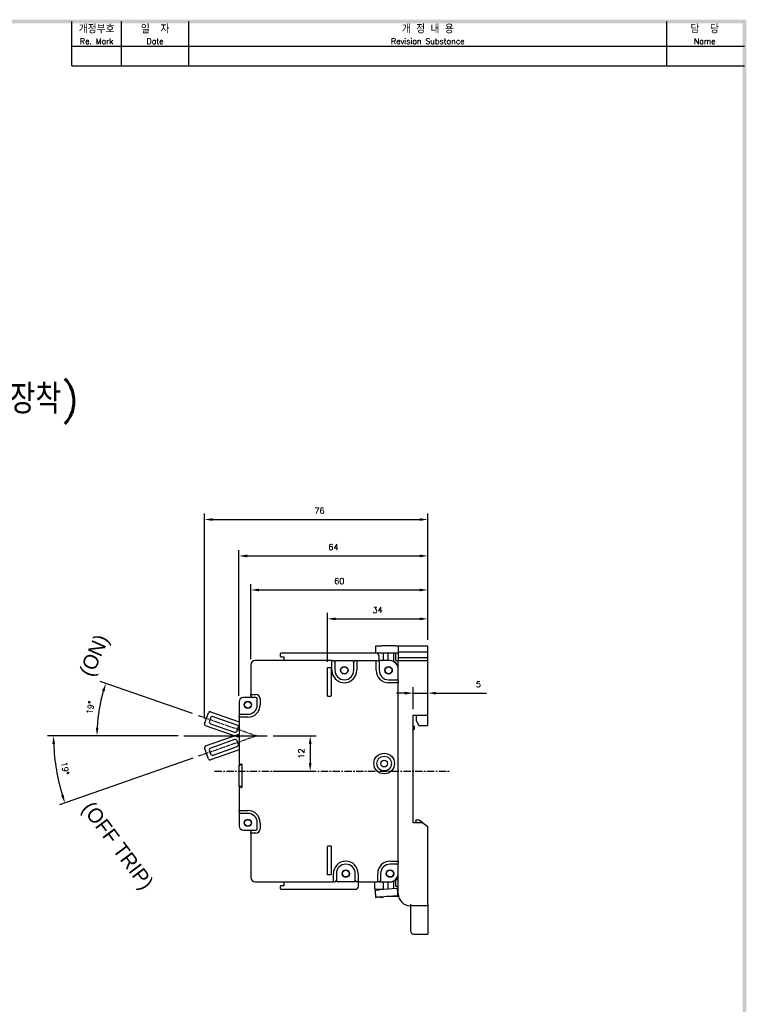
# Model space of a CAD drawing. Extents: x -44 to 949, y -75 to 622.
# Tile 6 of 6: x 699 to 945, y 284 to 618. Entities that reach past the tile are written whole.
import ezdxf

# ---------------------------------------------------------------- set-up
doc = ezdxf.new("R2010")
doc.units = 0
doc.header["$MEASUREMENT"] = 0
doc.linetypes.add('CENTER', pattern=[2, 1.25, -0.25, 0.25, -0.25])
doc.linetypes.add('HID', pattern=[3.5, 1.25, -1, 1.25])
doc.layers.get('0').update_dxf_attribs({"linetype": 'CONTINUOUS'})
for name, color, linetype in [('5', 3, 'CONTINUOUS'), ('cen', 1, 'CENTER'), ('di', 3, 'CONTINUOUS'), ('DIM', 3, 'CONTINUOUS'), ('dimtaxt', 3, 'CONTINUOUS'), ('dwg', 7, 'CONTINUOUS'), ('Hid', 5, 'HID'), ('text', 3, 'CONTINUOUS')]:
    doc.layers.add(name, color=color, linetype=linetype)
doc.styles.add('K', font='romank.shx', dxfattribs={"bigfont": 'ciwhhs.shx'})
doc.styles.add('KIM', font='ROMANS.shx', dxfattribs={"height": 5, "bigfont": 'GSG1.shx'})
doc.styles.get("Standard").update_dxf_attribs({"font": 'romans.shx', "height": 2, "bigfont": 'hgs.shx'})
doc.dimstyles.get("Standard").update_dxf_attribs({"dimscale": 0, "dimtxt": 2, "dimasz": 2, "dimexe": 0.5, "dimexo": 0.5, "dimgap": 1, "dimtad": 1, "dimdsep": 46, "dimtxsty": 'Standard', "dimcen": 0, "dimclrd": 3, "dimclre": 3, "dimclrt": 3, "dimadec": 0, "dimazin": 2, "dimtp": 0.1, "dimtm": 0.1, "dimtfac": 1, "dimtmove": 0, "dimatfit": 3, "dimfxl": 0, "dimtolj": 1, "dimarcsym": 0})
doc.dimstyles.new('STANDARD$0', dxfattribs={"dimtxt": 5, "dimasz": 5, "dimexe": 1, "dimexo": 2, "dimgap": 2, "dimtad": 1, "dimdec": 4, "dimzin": 12, "dimdsep": 46, "dimtxsty": 'KIM', "dimcen": -1, "dimdle": 0.1, "dimadec": 0, "dimazin": 0, "dimtfac": 1, "dimtdec": 4, "dimtmove": 0, "dimatfit": 3, "dimfxl": 0, "dimtolj": 1, "dimtzin": 0, "dimarcsym": 0})

# ---------------------------------------------------------------- blocks, each defined once
blk = doc.blocks.new('*D157')
at = {"layer": 'DIM'}
for p, q in [((757.35, 382.39), (726.04, 393.28)), ((752.4, 374.83), (722.93, 374.83))]:
    blk.add_line(p, q, dxfattribs=at)
blk.add_arc((779.07, 374.83), 54.15, 163.7751, 177.037, dxfattribs=at)
for points in [[(726.64, 390.1), (727.53, 389.82), (727.93, 392.63)], [(725.46, 377.62), (724.53, 377.64), (724.93, 374.83)]]:
    blk.add_solid(points, dxfattribs=at)
at = {"layer": 'DIM', "insert": (722.72, 384.35), "char_height": 2, "attachment_point": 5, "rotation": 80.4061}
blk.add_mtext('\\A1;19%%D', dxfattribs=at)
blk = doc.blocks.new('*D158')
at = {"layer": 'DIM'}
for p, q in [((803.07, 399.9), (803.07, 416.47)), ((805.87, 414.47), (834.27, 414.47)), ((837.07, 407.33), (837.07, 416.47))]:
    blk.add_line(p, q, dxfattribs=at)
for points in [[(805.87, 414.93), (805.87, 414), (803.07, 414.47)], [(834.27, 414.93), (834.27, 414), (837.07, 414.47)]]:
    blk.add_solid(points, dxfattribs=at)
at = {"layer": 'DIM', "insert": (820.07, 417.47), "char_height": 2, "attachment_point": 5}
blk.add_mtext('\\A1;34', dxfattribs=at)
blk = doc.blocks.new('*D159')
at = {"layer": 'DIM'}
for p, q in [((777.07, 400.83), (777.07, 426.26)), ((779.87, 424.26), (834.27, 424.26)), ((837.07, 407.33), (837.07, 426.26))]:
    blk.add_line(p, q, dxfattribs=at)
for points in [[(779.87, 424.72), (779.87, 423.79), (777.07, 424.26)], [(834.27, 424.72), (834.27, 423.79), (837.07, 424.26)]]:
    blk.add_solid(points, dxfattribs=at)
at = {"layer": 'DIM', "insert": (807.07, 427.26), "char_height": 2, "attachment_point": 5}
blk.add_mtext('\\A1;60', dxfattribs=at)
blk = doc.blocks.new('*D160')
at = {"layer": 'DIM'}
for p, q in [((773.07, 388.33), (773.07, 437.8)), ((837.07, 407.33), (837.07, 437.8)), ((775.87, 435.8), (834.27, 435.8))]:
    blk.add_line(p, q, dxfattribs=at)
for points in [[(775.87, 436.27), (775.87, 435.33), (773.07, 435.8)], [(834.27, 436.27), (834.27, 435.33), (837.07, 435.8)]]:
    blk.add_solid(points, dxfattribs=at)
at = {"layer": 'DIM', "insert": (805.07, 438.8), "char_height": 2, "attachment_point": 5}
blk.add_mtext('\\A1;64', dxfattribs=at)
blk = doc.blocks.new('*D161')
at = {"layer": 'DIM'}
for p, q in [((752.4, 374.83), (708.2, 374.83)), ((757.37, 367.22), (712.19, 351.38))]:
    blk.add_line(p, q, dxfattribs=at)
blk.add_arc((779.07, 374.83), 68.87, 182.3295, 196.9871, dxfattribs=at)
for points in [[(709.79, 372.02), (710.72, 372.04), (710.2, 374.83)], [(713.65, 354.85), (712.76, 354.56), (714.08, 352.05)]]:
    blk.add_solid(points, dxfattribs=at)
at = {"layer": 'DIM', "insert": (714.13, 363.78), "char_height": 2, "attachment_point": 5, "rotation": 279.6583}
blk.add_mtext('\\A1;19%%D', dxfattribs=at)
blk = doc.blocks.new('*D162')
at = {"layer": 'DIM'}
for p, q in [((784.64, 374.83), (799.2, 374.83)), ((797.2, 372.03), (797.2, 365.63)), ((784.64, 362.83), (799.2, 362.83))]:
    blk.add_line(p, q, dxfattribs=at)
for points in [[(796.74, 372.03), (797.67, 372.03), (797.2, 374.83)], [(796.74, 365.63), (797.67, 365.63), (797.2, 362.83)]]:
    blk.add_solid(points, dxfattribs=at)
at = {"layer": 'DIM', "insert": (794.2, 368.83), "char_height": 2, "attachment_point": 5, "rotation": 90}
blk.add_mtext('\\A1;12', dxfattribs=at)
blk = doc.blocks.new('*D169')
at = {"layer": 'DIM'}
for p, q in [((832.07, 383.83), (832.07, 391.29)), ((837.07, 383.83), (837.07, 391.29)), ((829.27, 389.29), (826.47, 389.29)), ((832.07, 389.29), (837.07, 389.29)), ((839.87, 389.29), (856.91, 389.29))]:
    blk.add_line(p, q, dxfattribs=at)
for points in [[(829.27, 389.76), (829.27, 388.82), (832.07, 389.29)], [(839.87, 389.76), (839.87, 388.82), (837.07, 389.29)]]:
    blk.add_solid(points, dxfattribs=at)
at = {"layer": 'DIM', "insert": (854.24, 392.29), "char_height": 2, "attachment_point": 5}
blk.add_mtext('\\A1;5', dxfattribs=at)
blk = doc.blocks.new('*D174')
at = {"layer": 'DIM'}
for p, q in [((761.39, 380.69), (761.39, 450.14)), ((764.19, 448.14), (834.27, 448.14)), ((837.07, 407.33), (837.07, 450.14))]:
    blk.add_line(p, q, dxfattribs=at)
for points in [[(764.19, 448.6), (764.19, 447.67), (761.39, 448.14)], [(834.27, 448.6), (834.27, 447.67), (837.07, 448.14)]]:
    blk.add_solid(points, dxfattribs=at)
at = {"layer": 'DIM', "insert": (800.35, 451.14), "char_height": 2, "attachment_point": 5}
blk.add_mtext('\\A1;76', dxfattribs=at)

msp = doc.modelspace()

# ---------------------------------------------------------------- linework, layer by layer
for p, q in [((819.475, 402.829), (819.475, 405.329)), ((819.475, 405.329), (821.475, 405.329)), ((826.075, 405.329), (821.475, 405.329)), ((826.075, 405.329), (827.075, 405.329)), ((827.075, 405.329), (827.075, 403.329)), ((827.075, 405.329), (837.075, 405.329)), ((837.075, 403.329), (837.075, 405.329)), ((787.275, 402.829), (787.075, 402.629)), ((787.075, 402.629), (787.075, 401.829)), ((787.075, 401.829), (787.275, 401.629)), ((819.575, 402.829), (787.275, 402.829)), ((787.275, 401.629), (788.275, 401.629)), ((788.275, 401.629), (788.275, 400.329)), ((821.475, 402.829), (819.575, 402.829)), ((820.575, 400.329), (820.575, 401.829)), ((826.109, 402.829), (821.475, 402.829)), ((822.075, 400.829), (822.075, 402.829)), ((823.575, 402.829), (823.575, 400.829)), ((823.575, 400.829), (823.575, 400.329)), ((825.575, 400.009), (825.575, 402.829)), ((826.275, 402.365), (826.275, 402.829)), ((826.275, 401.865), (826.275, 402.365)), ((826.275, 400.989), (826.275, 401.865)), ((826.275, 400.579), (826.275, 400.989)), ((826.275, 400.379), (826.275, 400.579)), ((827.075, 403.329), (837.075, 403.329)), ((827.075, 403.329), (827.075, 403.262)), ((827.075, 403.262), (827.075, 402.829)), ((827.075, 402.829), (827.075, 401.329)), ((827.075, 401.329), (837.075, 401.329)), ((827.075, 401.329), (827.075, 400.329)), ((837.075, 401.329), (837.075, 403.329)), ((837.075, 400.329), (837.075, 401.329)), ((777.075, 398.829), (777.075, 388.829)), ((804.575, 400.329), (778.575, 400.329)), ((804.575, 397.029), (804.575, 400.329)), ((804.575, 400.329), (805.075, 400.329)), ((805.575, 399.829), (805.575, 397.029)), ((806.075, 400.329), (811.475, 400.329)), ((811.975, 397.029), (811.975, 399.829)), ((812.475, 400.329), (812.975, 400.329)), ((812.975, 400.329), (812.975, 397.029)), ((812.975, 400.329), (819.575, 400.329)), ((819.575, 397.029), (819.575, 400.329)), ((819.575, 400.329), (820.575, 400.329)), ((820.575, 400.329), (820.575, 397.029)), ((824.075, 400.329), (820.575, 400.329)), ((826.275, 400.339), (826.275, 400.379)), ((827.075, 393.329), (827.075, 400.329)), ((827.075, 400.329), (827.575, 400.329)), ((827.575, 400.329), (837.075, 400.329)), ((837.075, 381.829), (837.075, 400.329)), ((823.775, 393.829), (826.575, 393.829)), ((827.075, 392.829), (823.775, 392.829)), ((827.075, 393.329), (827.075, 392.829)), ((827.075, 332.329), (827.075, 392.829)), ((777.075, 387.829), (774.575, 387.829)), ((777.075, 388.829), (778.775, 388.829)), ((777.075, 388.329), (777.075, 388.829)), ((777.075, 388.329), (777.075, 387.829)), ((778.775, 387.829), (777.575, 387.829)), ((779.275, 385.329), (779.275, 387.329)), ((780.275, 387.329), (780.275, 385.329)), ((773.075, 386.329), (773.075, 381.629)), ((761.418, 378.856), (762.732, 382.634)), ((763.389, 380.87), (763.027, 379.831)), ((763.369, 382.942), (773.075, 379.564)), ((772.402, 378.475), (764.28, 381.301)), ((773.075, 381.129), (773.075, 381.629)), ((776.075, 381.129), (773.075, 381.129)), ((773.075, 381.129), (773.075, 364.829)), ((773.575, 382.129), (776.075, 382.129)), ((832.075, 381.829), (837.075, 381.829)), ((832.075, 345.329), (832.075, 381.829)), ((833.275, 379.829), (833.275, 381.829)), ((837.075, 378.329), (837.075, 381.829)), ((773.075, 374.27), (761.725, 378.22)), ((763.458, 378.94), (771.581, 376.113)), ((772.472, 376.544), (772.833, 377.583)), ((832.575, 377.929), (832.075, 378.229)), ((832.075, 376.829), (832.575, 377.129)), ((832.575, 377.129), (832.575, 377.929)), ((833.275, 379.829), (834.072, 378.329)), ((834.072, 378.329), (837.075, 378.329)), ((761.733, 371.399), (773.075, 375.375)), ((762.75, 366.987), (761.427, 370.762)), ((771.584, 373.528), (763.468, 370.683)), ((764.295, 368.324), (772.411, 371.168)), ((772.84, 372.061), (772.476, 373.099)), ((763.039, 369.791), (763.403, 368.753)), ((773.075, 370.077), (763.387, 366.681)), ((773.375, 364.829), (773.075, 364.829)), ((773.075, 364.829), (773.075, 364.779)), ((773.075, 364.779), (773.375, 364.779)), ((773.075, 357.779), (773.075, 364.779)), ((773.775, 365.229), (773.375, 364.829)), ((773.375, 364.779), (773.775, 365.179)), ((774.075, 365.229), (773.775, 365.229)), ((773.775, 365.179), (774.075, 365.179)), ((774.075, 365.229), (774.075, 365.179)), ((774.075, 365.179), (774.075, 357.379)), ((773.375, 357.779), (773.075, 357.779)), ((773.075, 357.779), (773.075, 357.729)), ((773.075, 357.729), (773.375, 357.729)), ((773.075, 357.729), (773.075, 349.529)), ((773.775, 357.379), (773.375, 357.779)), ((773.375, 357.729), (773.775, 357.329)), ((774.075, 357.379), (773.775, 357.379)), ((773.775, 357.329), (774.075, 357.329)), ((774.075, 357.379), (774.075, 357.329)), ((773.075, 349.029), (773.075, 349.529)), ((773.075, 349.529), (776.075, 349.529)), ((773.075, 349.029), (773.075, 344.329)), ((776.075, 348.529), (773.575, 348.529)), ((779.275, 343.329), (779.275, 345.329)), ((780.275, 345.329), (780.275, 343.329)), ((835.338, 345.329), (832.075, 345.329)), ((832.975, 345.929), (833.12, 346.329)), ((832.975, 345.929), (832.975, 345.329)), ((833.12, 346.329), (833.91, 346.329)), ((835.338, 345.329), (833.91, 346.329)), ((835.338, 345.329), (837.075, 344.113)), ((837.075, 317.729), (837.075, 344.113)), ((774.575, 342.829), (777.075, 342.829)), ((777.075, 342.829), (777.075, 342.329)), ((777.075, 341.829), (777.075, 342.329)), ((778.775, 341.829), (777.075, 341.829)), ((777.075, 341.829), (777.075, 326.829)), ((777.575, 342.829), (778.775, 342.829)), ((824.275, 332.329), (827.075, 332.329)), ((826.575, 331.329), (824.275, 331.329)), ((827.075, 332.329), (827.075, 331.829)), ((827.075, 321.329), (827.075, 331.829)), ((805.075, 325.329), (805.075, 328.129)), ((806.075, 328.129), (806.075, 325.829)), ((812.475, 325.829), (812.475, 328.129)), ((813.475, 328.129), (813.475, 325.329)), ((820.075, 325.329), (820.075, 328.129)), ((821.075, 328.129), (821.075, 325.829)), ((778.575, 325.329), (805.075, 325.329)), ((787.275, 324.029), (787.075, 323.829)), ((787.075, 323.829), (787.075, 323.029)), ((788.275, 324.029), (787.275, 324.029)), ((788.275, 325.329), (788.275, 324.029)), ((805.575, 325.329), (805.075, 325.329)), ((811.975, 325.329), (806.575, 325.329)), ((813.475, 325.329), (812.975, 325.329)), ((813.475, 325.329), (820.075, 325.329)), ((813.575, 323.829), (813.575, 325.329)), ((819.075, 322.829), (819.075, 325.329)), ((820.575, 325.329), (820.075, 325.329)), ((820.575, 325.329), (824.075, 325.329)), ((822.075, 322.817), (822.075, 324.829)), ((823.575, 325.329), (823.575, 324.829)), ((823.575, 324.829), (823.575, 322.953)), ((825.575, 323.133), (825.575, 325.649)), ((826.275, 323.829), (826.275, 326.129)), ((826.275, 326.129), (827.075, 326.129)), ((826.275, 323.829), (827.075, 323.829)), ((787.075, 323.029), (787.275, 322.829)), ((787.275, 322.829), (812.575, 322.829)), ((820.651, 322.689), (826.314, 323.2)), ((820.876, 320.199), (826.539, 320.71)), ((826.68, 323.233), (826.758, 323.24)), ((826.768, 323.241), (826.935, 323.256)), ((826.905, 320.743), (826.982, 320.75)), ((826.935, 323.256), (827.075, 323.268)), ((827.075, 321.701), (826.935, 323.256)), ((827.075, 321.128), (827.075, 320.829)), ((827.075, 320.829), (827.075, 320.329)), ((821.201, 320.028), (821.184, 320.227)), ((821.201, 320.028), (821.998, 320.099)), ((821.998, 320.099), (821.98, 320.299)), ((827.075, 320.329), (823.575, 320.329)), ((831.175, 317.729), (831.175, 308.829)), ((837.075, 317.229), (831.175, 317.229)), ((837.075, 317.729), (837.075, 317.229)), ((837.075, 317.729), (837.075, 307.629)), ((832.375, 307.629), (837.075, 307.629))]:
    msp.add_line(p, q)
at = {"flags": 128}
for points in [[(804.575, 400.329), (804.578, 400.326), (804.587, 400.317), (804.602, 400.302), (804.622, 400.282), (804.646, 400.258), (804.675, 400.229), (804.707, 400.197), (804.74, 400.164), (804.775, 400.129)], [(812.775, 400.129), (812.814, 400.168), (812.851, 400.205), (812.886, 400.24), (812.916, 400.27), (812.941, 400.295), (812.96, 400.314), (812.971, 400.325), (812.975, 400.329)], [(819.575, 400.329), (819.578, 400.326), (819.587, 400.317), (819.602, 400.302), (819.622, 400.282), (819.646, 400.258), (819.675, 400.229), (819.707, 400.197), (819.74, 400.164), (819.775, 400.129)], [(820.575, 400.329), (820.571, 400.325), (820.56, 400.314), (820.541, 400.295), (820.516, 400.27), (820.486, 400.24), (820.451, 400.205), (820.414, 400.168), (820.375, 400.129)], [(826.875, 393.029), (826.914, 392.99), (826.951, 392.952), (826.986, 392.918), (827.016, 392.888), (827.041, 392.863), (827.06, 392.844), (827.071, 392.833), (827.075, 392.829)], [(777.275, 388.629), (777.236, 388.668), (777.198, 388.705), (777.164, 388.74), (777.133, 388.77), (777.109, 388.795), (777.09, 388.814), (777.079, 388.825), (777.075, 388.829)], [(773.275, 381.329), (773.236, 381.29), (773.198, 381.252), (773.164, 381.218), (773.133, 381.188), (773.109, 381.163), (773.09, 381.144), (773.079, 381.133), (773.075, 381.129)], [(773.275, 349.329), (773.236, 349.368), (773.198, 349.405), (773.164, 349.44), (773.133, 349.47), (773.109, 349.495), (773.09, 349.514), (773.079, 349.525), (773.075, 349.529)], [(777.275, 342.029), (777.236, 341.99), (777.198, 341.952), (777.164, 341.918), (777.133, 341.888), (777.109, 341.863), (777.09, 341.844), (777.079, 341.833), (777.075, 341.829)], [(827.075, 332.329), (827.071, 332.325), (827.06, 332.314), (827.041, 332.295), (827.016, 332.27), (826.986, 332.24), (826.951, 332.205), (826.914, 332.168), (826.875, 332.129)], [(805.275, 325.529), (805.236, 325.49), (805.198, 325.452), (805.164, 325.418), (805.133, 325.388), (805.109, 325.363), (805.09, 325.344), (805.079, 325.333), (805.075, 325.329)], [(813.475, 325.329), (813.471, 325.333), (813.46, 325.344), (813.441, 325.363), (813.416, 325.388), (813.386, 325.418), (813.351, 325.452), (813.314, 325.49), (813.275, 325.529)], [(820.275, 325.529), (820.236, 325.49), (820.198, 325.452), (820.164, 325.418), (820.133, 325.388), (820.109, 325.363), (820.09, 325.344), (820.079, 325.333), (820.075, 325.329)], [(819.166, 322.555), (819.191, 322.557), (819.266, 322.564), (819.39, 322.575), (819.564, 322.591)], [(819.564, 322.591), (819.613, 322.595), (819.692, 322.602), (819.799, 322.612), (819.93, 322.624), (820.085, 322.638), (820.259, 322.653), (820.449, 322.671), (820.651, 322.689)], [(823.575, 320.329), (823.282, 320.358), (823.116, 320.401)], [(826.314, 323.2), (826.372, 323.205), (826.431, 323.21), (826.488, 323.215), (826.541, 323.22), (826.589, 323.225), (826.629, 323.228), (826.66, 323.231), (826.68, 323.233)], [(826.905, 320.743), (826.884, 320.741), (826.853, 320.738), (826.813, 320.735), (826.766, 320.73), (826.712, 320.726), (826.655, 320.72), (826.597, 320.715), (826.539, 320.71)], [(826.758, 323.24), (826.767, 323.241), (826.768, 323.241)], [(826.993, 320.751), (826.992, 320.751), (826.982, 320.75)], [(819.391, 320.065), (819.416, 320.067), (819.49, 320.074), (819.615, 320.085), (819.788, 320.101)], [(820.876, 320.199), (820.674, 320.181), (820.484, 320.164), (820.31, 320.148), (820.155, 320.134), (820.023, 320.122), (819.917, 320.112), (819.838, 320.105), (819.788, 320.101)]]:
    msp.add_lwpolyline(points, dxfattribs=at)
for centre, radius in [((808.775, 397.029), 1.265), ((808.775, 397.029), 1.15), ((823.775, 397.029), 1.265), ((823.775, 397.029), 1.15), ((776.075, 385.329), 1.265), ((776.075, 385.329), 1.15), ((822.275, 365.429), 3.5), ((822.275, 365.429), 2.5), ((822.275, 365.429), 1.15), ((776.075, 345.329), 1.265), ((776.075, 345.329), 1.15), ((809.275, 328.129), 1.265), ((809.275, 328.129), 1.15), ((824.275, 328.129), 1.265), ((824.275, 328.129), 1.15)]:
    msp.add_circle(centre, radius)
for centre, radius, start, end in [((819.575, 401.829), 1, 0, 90), ((821.575, 400.829), 0.5, 270, 0), ((778.575, 398.829), 1.5, 90, 180), ((805.075, 399.829), 0.5, 0, 90), ((806.075, 399.829), 0.5, 90, 180), ((811.475, 399.829), 0.5, 0, 90), ((812.475, 399.829), 0.5, 90, 180), ((824.075, 397.329), 3, 0, 90), ((824.275, 397.529), 2.8, 0, 90), ((808.775, 397.029), 4.2, 180, 0), ((808.775, 397.029), 3.2, 180, 0), ((823.775, 397.029), 4.2, 180, 270), ((823.775, 397.029), 3.2, 180, 270), ((826.575, 393.329), 0.5, 0, 90), ((774.575, 386.329), 1.5, 90, 180), ((777.575, 388.329), 0.5, 180, 270), ((778.775, 387.329), 1.5, 0, 90), ((778.775, 387.329), 0.5, 0, 90), ((776.075, 385.329), 4.2, 270, 0), ((776.075, 385.329), 3.2, 270, 0), ((763.204, 382.47), 0.5, 70.81211, 160.81211), ((764.05, 380.64), 0.7, 70.81211, 160.81211), ((773.575, 381.629), 0.5, 90, 180), ((761.89, 378.692), 0.5, 160.81211, 250.81211), ((763.689, 379.601), 0.7, 160.81211, 250.81211), ((772.172, 377.813), 0.7, 340.81211, 70.81211), ((771.811, 376.775), 0.7, 250.81211, 340.81211), ((761.898, 370.928), 0.5, 109.31661, 199.31661), ((763.699, 370.022), 0.7, 109.31661, 199.31661), ((771.815, 372.867), 0.7, 19.31661, 109.31661), ((772.179, 371.829), 0.7, 289.31661, 19.31661), ((764.063, 368.984), 0.7, 199.31661, 289.31661), ((763.222, 367.153), 0.5, 199.31661, 289.31661), ((773.575, 349.029), 0.5, 180, 270), ((776.075, 345.329), 4.2, 0, 90), ((776.075, 345.329), 3.2, 0, 90), ((774.575, 344.329), 1.5, 180, 270), ((777.575, 342.329), 0.5, 90, 180), ((778.775, 343.329), 1.5, 270, 0), ((778.775, 343.329), 0.5, 270, 0), ((809.275, 328.129), 4.2, 0, 180), ((809.275, 328.129), 3.2, 0, 180), ((824.275, 328.129), 4.2, 90, 180), ((824.275, 328.129), 3.2, 90, 180), ((826.575, 331.829), 0.5, 270, 0), ((824.075, 328.329), 3, 270, 0), ((824.275, 328.129), 2.8, 270, 0), ((778.575, 326.829), 1.5, 180, 270), ((805.575, 325.829), 0.5, 270, 360), ((806.575, 325.829), 0.5, 180, 270), ((811.975, 325.829), 0.5, 270, 0), ((812.975, 325.829), 0.5, 180, 270), ((812.575, 323.829), 1, 270, 0), ((820.575, 325.829), 0.5, 270, 0), ((821.575, 324.829), 0.5, 0, 90), ((826.843, 320.938), 0.3, 37.60415, 68.92862), ((831.175, 321.329), 4.1, 180, 270), ((832.375, 308.829), 1.2, 180, 270)]:
    msp.add_arc(centre, radius, start, end)
msp.add_open_spline([(827.075, 402.829), (827.026, 402.829), (826.929, 402.829), (826.663, 402.829), (826.378, 402.829), (826.186, 402.829), (826.109, 402.829)], degree=3, knots=[0, 0, 0, 0, 0.2705008, 0.5407662, 0.8162628, 1, 1, 1, 1])
for points in [[(826.275, 400.339), (827.075, 400.339)], [(819.075, 322.829), (822.075, 322.829)], [(819.166, 322.555), (819.391, 320.065)], [(826.993, 320.751), (826.768, 323.241)]]:
    msp.add_open_spline(points, degree=1)
at = {"layer": '5'}
msp.add_line((754.398, 374.829), (782.637, 374.829), dxfattribs=at)
at = {"layer": 'cen'}
for p, q in [((759.242, 381.731), (779.075, 374.829)), ((779.075, 374.829), (759.257, 367.882))]:
    msp.add_line(p, q, dxfattribs=at)
at = {"layer": 'cen', "ltscale": 2}
msp.add_line((764.78, 362.829), (844.548, 362.829), dxfattribs=at)
at = {"layer": 'dimtaxt'}
for p, q in [((733.233, 601.944), (733.233, 616.944)), ((756.033, 601.944), (756.033, 616.944)), ((918.086, 601.944), (918.086, 616.944)), ((716.433, 608.544), (944.433, 608.544)), ((716.433, 601.944), (944.433, 601.944))]:
    msp.add_line(p, q, dxfattribs=at)
at = {"layer": 'dwg'}
for points in [[(-34.167, 617.544), (-32.967, 616.344), (945.033, 617.544), (943.833, 616.344)], [(945.033, 617.544), (943.833, 616.344), (945.033, -71.256), (943.833, -70.056)]]:
    msp.add_trace(points, dxfattribs=at)
at = {"layer": 'Hid', "ltscale": 0.1}
for p, q in [((803.075, 397.929), (804.275, 397.929)), ((803.075, 388.229), (803.075, 397.929)), ((804.275, 397.929), (804.275, 388.229)), ((803.075, 388.229), (804.275, 388.229)), ((803.075, 327.729), (803.075, 337.429)), ((804.275, 337.429), (803.075, 337.429)), ((804.275, 337.429), (804.275, 327.729))]:
    msp.add_line(p, q, dxfattribs=at)
at = {"layer": 'Hid'}
msp.add_line((804.275, 327.729), (803.075, 327.729), dxfattribs=at)
at = {"layer": 'text'}
msp.add_line((716.433, 601.944), (716.433, 616.944), dxfattribs=at)

# ---------------------------------------------------------------- texts
at = {"layer": 'di', "attachment_point": 5}
for s, insert, char_height, width in [('개정부호\\P{\\H0.72727x;Re. Mark}', (724.833, 612.444), 2.64, 16.8), ('{\\H1.1x;일  자}\\P{\\H0.8x;Date}', (744.633, 612.444), 2.4, 22.8), ('{\\H1.1x;개 정 내 용\\P\\H0.72727x;Revision Substance}', (837.06, 612.444), 2.4, 162.05361), ('담  당\\P{\\H0.72727x;Name}', (930.96, 612.444), 2.64, 25.74639)]:
    msp.add_mtext(s, dxfattribs=dict(at, insert=insert, char_height=char_height, width=width))
at = {"layer": 'DIM', "insert": (553.05, 493.954), "char_height": 10, "width": 782.77285, "attachment_point": 1}
msp.add_mtext('{\\Fromans,hgs|c129;(단독 취부형-Eazy Lock 장착)}', dxfattribs=at)
at = {"layer": 'DIM', "char_height": 5, "attachment_point": 1, "style": 'K'}
for s, insert, width, rotation in [('(ON)', (718.687, 396.473), 26.17076, 66.4768), ('(OFF TRIP)', (723.58, 353.161), 43.52846, 306.80062)]:
    msp.add_mtext(s, dxfattribs=dict(at, insert=insert, width=width, rotation=rotation))

# ---------------------------------------------------------------- dimensions: what is measured, and where the dimension line sits
at = {"layer": 'DIM'}
dim = msp.add_linear_dim(base=(837.075, 448.137), p1=(761.39, 378.692), p2=(837.075, 405.329), text='76', dimstyle='STANDARD$0', override={"dimtxt": 3, "dimasz": 2.8, "dimexe": 2, "dimdec": 2, "dimzin": 8, "dimtxsty": 'Standard', "dimcen": 0, "dimclrd": 256, "dimclre": 256, "dimclrt": 256, "dimadec": 2, "dimazin": 2, "dimtfac": 0.6, "dimtdec": 2, "dimtzin": 8, "dimlwd": 65535, "dimlwe": 65535, "dimarcsym": 1}, dxfattribs=at)
dim.commit()
dim.dimension.update_dxf_attribs({"geometry": '*D174', "text_midpoint": (800.345, 448.137), "dimtype": 160})
for base, p1, p2, picture, middle in [((837.075, 435.799), (773.075, 386.329), (837.075, 405.329), '*D160', (805.075, 435.799)), ((837.075, 424.255), (777.075, 398.829), (837.075, 405.329), '*D159', (807.075, 424.255)), ((837.075, 414.468), (803.075, 397.897), (837.075, 405.329), '*D158', (820.075, 414.468)), ((837.075, 389.289), (832.075, 381.829), (837.075, 381.829), '*D169', (854.242, 389.289))]:
    dim = msp.add_linear_dim(base=base, p1=p1, p2=p2, dimstyle='STANDARD$0', override={"dimtxt": 3, "dimasz": 2.8, "dimexe": 2, "dimdec": 2, "dimzin": 8, "dimtxsty": 'Standard', "dimcen": 0, "dimclrd": 256, "dimclre": 256, "dimclrt": 256, "dimadec": 2, "dimazin": 2, "dimtfac": 0.6, "dimtdec": 2, "dimtzin": 8, "dimlwd": 65535, "dimlwe": 65535, "dimarcsym": 1}, dxfattribs=at)
    dim.commit()
    dim.dimension.update_dxf_attribs({"geometry": picture, "text_midpoint": middle, "dimtype": 160})
for base, line1, line2, picture, middle in [((726.269, 386.818), ((759.242, 381.731), (779.075, 374.829)), ((754.398, 374.829), (782.637, 374.829)), '*D157', (725.682, 383.854)), ((710.636, 367.105), ((754.398, 374.829), (782.637, 374.829)), ((779.075, 374.829), (759.257, 367.882)), '*D161', (711.178, 363.274))]:
    dim = msp.add_angular_dim_2l(base=base, line1=line1, line2=line2, text='19%%D', dimstyle='Standard', override={"dimscale": 1, "dimtxt": 3, "dimasz": 2.8, "dimexe": 2, "dimexo": 2, "dimgap": 2, "dimdle": 0.1, "dimclrd": 256, "dimclre": 256, "dimclrt": 256, "dimadec": 2, "dimtfac": 0.6, "dimlwd": 65535, "dimlwe": 65535, "dimarcsym": 1}, dxfattribs=at)
    dim.commit()
    dim.dimension.update_dxf_attribs({"geometry": picture, "text_midpoint": middle, "dimtype": 162})
dim = msp.add_linear_dim(base=(797.202, 362.829), p1=(782.637, 374.829), p2=(782.637, 362.829), angle=90, dimstyle='STANDARD$0', override={"dimtxt": 3, "dimasz": 2.8, "dimexe": 2, "dimdec": 2, "dimzin": 8, "dimtxsty": 'Standard', "dimcen": 0, "dimclrd": 256, "dimclre": 256, "dimclrt": 256, "dimadec": 2, "dimazin": 2, "dimtfac": 0.6, "dimtdec": 2, "dimtzin": 8, "dimlwd": 65535, "dimlwe": 65535, "dimarcsym": 1}, dxfattribs=at)
dim.commit()
dim.dimension.update_dxf_attribs({"geometry": '*D162', "text_midpoint": (797.202, 368.829), "dimtype": 160})

doc.saveas('drawing.dxf')
